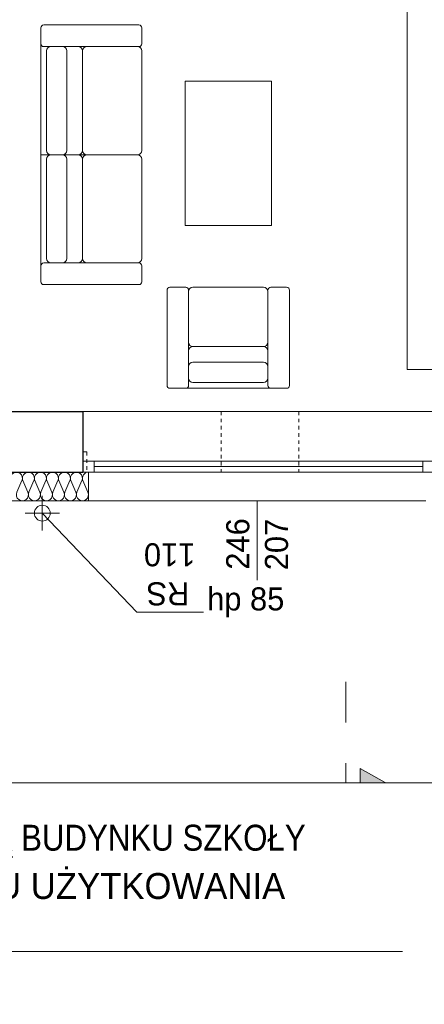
# Model space of a CAD drawing. Extents: x -220312 to -8310, y -91840 to 81907.
# Tile 37 of 128: x -166869 to -164063, y -13705 to -6879. Entities that reach past the tile are written whole.
import ezdxf

# ---------------------------------------------------------------- set-up
doc = ezdxf.new("R2010")
doc.units = 0
doc.header["$MEASUREMENT"] = 0
doc.set_wipeout_variables(frame=1)
doc.linetypes.add('Dashed', pattern=[564.444447, 282.222223, -282.222223])
doc.linetypes.add('Hidden Line', pattern=[50, 25, -25])
doc.layers.add('#kan_san-op', color=34, linetype='Continuous')
for name, color, linetype, lineweight, true_color in [('Arch ocieplenie_Nr_Pióra__22', 7, 'Continuous', 9, 0x7f7f7f), ('Arch okna_Nr_Pióra__4', 7, 'Continuous', 9, 0x029e21), ('Arch wyposazenie_Nr_Pióra__9', 7, 'Continuous', 13, 0x3dad99)]:
    doc.layers.add(name, color=color, linetype=linetype, lineweight=lineweight, true_color=true_color)
for name, color, linetype, lineweight in [('Arch rynny_Nr_Pióra__21', 7, 'Continuous', 9), ('ARCH TABELA_Nr_Pióra__1', 7, 'Continuous', 25), ('ARCH TABELA_Nr_Pióra__21', 7, 'Continuous', 9), ('Arch wyburzenia_Nr_Pióra__46', 5, 'Continuous', 13), ('INWENT OPISY_Nr_Pióra__21', 7, 'Continuous', 9), ('INWENT OPISY_Nr_Pióra__41', 7, 'Continuous', 15), ('INWENT.ŚCIANY_Nr_Pióra__1', 7, 'Continuous', 25), ('INWENT.ŚCIANY_Nr_Pióra__101', 8, 'Continuous', 13), ('PODKŁAD', 252, 'Continuous', 35)]:
    doc.layers.add(name, color=color, linetype=linetype, lineweight=lineweight)
doc.styles.add('GENERATED_STYLE_6', font='txt')
doc.styles.add('GENERATED_STYLE_7', font='txt')

# ---------------------------------------------------------------- blocks, each defined once
blk = doc.blocks.new('parter')
at = {"layer": 'Arch ocieplenie_Nr_Pióra__22', "color": 252, "linetype": 'Continuous'}
for p, q in [((-166888.9, -10155.6), (-166854.2, -10074.7)), ((-166847.2, -10074.7), (-166812.5, -10155.6)), ((-166805.5, -10155.6), (-166770.9, -10074.7)), ((-166763.9, -10074.7), (-166729.2, -10155.6)), ((-166722.2, -10155.6), (-166687.5, -10074.7)), ((-166680.5, -10074.7), (-166645.9, -10155.6)), ((-166638.9, -10155.6), (-166604.2, -10074.7)), ((-166597.2, -10074.7), (-166562.5, -10155.6)), ((-166555.5, -10155.6), (-166520.9, -10074.7)), ((-166513.9, -10074.7), (-166479.2, -10155.6)), ((-166472.2, -10155.6), (-166437.5, -10074.7)), ((-166430.5, -10074.7), (-166395.9, -10155.6))]:
    blk.add_line(p, q, dxfattribs=at)
for centre, start_param, end_param in [((-166892.4, -10057.7), 4.299595, 8.266774), ((-166809, -10057.7), 4.299595, 8.266774), ((-166725.7, -10057.7), 4.299595, 8.266774), ((-166642.4, -10057.7), 4.299595, 8.266774), ((-166559, -10057.7), 4.299595, 8.266774), ((-166475.7, -10057.7), 4.299595, 8.266774), ((-166392.4, -10057.7), 0, 1.983589), ((-166850.7, -10172.6), 1.158003, 5.125183), ((-166767.4, -10172.6), 1.158003, 5.125183), ((-166684, -10172.6), 1.158003, 5.125183), ((-166600.7, -10172.6), 1.158003, 5.125183), ((-166517.4, -10172.6), 1.158003, 5.125183), ((-166434, -10172.6), 1.158003, 5.125183)]:
    blk.add_ellipse(centre, major_axis=(0, 42.5), ratio=0.979571, start_param=start_param, end_param=end_param, dxfattribs=at)
at = {"layer": 'Arch okna_Nr_Pióra__4', "color": 252, "linetype": 'Continuous'}
for p, q in [((-166432.4, -9595.1), (-163972.4, -9595.1)), ((-166432.4, -9940.1), (-163992.4, -9940.1)), ((-166352.4, -9940.1), (-166352.4, -10015.1)), ((-164072.4, -9940.1), (-164072.4, -10015.1)), ((-166432.4, -10015.1), (-163992.4, -10015.1)), ((-166352.4, -9977.6), (-164072.4, -9977.6)), ((-166392.4, -10215.1), (-164052.4, -10215.1)), ((-165222.4, -10215.1), (-165222.4, -10765.1))]:
    blk.add_line(p, q, dxfattribs=at)
at = {"layer": 'Arch rynny_Nr_Pióra__21', "color": 252, "linetype": 'Continuous'}
for p, q in [((-166712.4, -10180.1), (-166712.4, -10420.1)), ((-166592.4, -10300.1), (-166832.4, -10300.1)), ((-166057.2, -10986.5), (-166712.4, -10300.1)), ((-165594.5, -10986.5), (-166057.2, -10986.5))]:
    blk.add_line(p, q, dxfattribs=at)
blk.add_circle((-166712.4, -10300.1), 55, dxfattribs=at)
at = {"layer": 'Arch wyburzenia_Nr_Pióra__46', "color": 252, "linetype": 'Continuous'}
for p, q in [((-166392.4, -10215.1), (-166392.4, -10015.1)), ((-168392.4, -10215.1), (-166392.4, -10215.1))]:
    blk.add_line(p, q, dxfattribs=at)
at = {"layer": 'Arch wyposazenie_Nr_Pióra__9', "color": 252, "linetype": 'Continuous'}
for p, q in [((-164182.4, -9305.1), (-164182.4, -6305.1)), ((-166722.4, -6935.1), (-166722.4, -7045.1)), ((-166042.4, -6915.1), (-166702.4, -6915.1)), ((-166022.4, -7045.1), (-166022.4, -6935.1)), ((-166722.4, -7045.1), (-166722.4, -7815.1)), ((-166702.4, -7065.1), (-166042.4, -7065.1)), ((-166682.4, -7785.1), (-166682.4, -7095.1)), ((-166652.4, -7065.1), (-166463.7, -7065.1)), ((-166542.4, -7095.1), (-166542.4, -7785.1)), ((-166433.7, -7095.1), (-166433.7, -7785.1)), ((-166433.7, -7095.1), (-166433.7, -7785.1)), ((-166052.4, -7065.1), (-166403.7, -7065.1)), ((-166022.4, -7785.1), (-166022.4, -7095.1)), ((-165722.4, -7305.1), (-165722.4, -8305.1)), ((-165122.4, -7305.1), (-165722.4, -7305.1)), ((-165122.4, -8305.1), (-165122.4, -7305.1)), ((-166722.4, -7815.1), (-166652.4, -7815.1)), ((-166722.4, -8585.1), (-166722.4, -7815.1)), ((-166722.4, -7815.1), (-166652.4, -7815.1)), ((-166682.4, -7845.1), (-166682.4, -8535.1)), ((-166463.7, -7815.1), (-166652.4, -7815.1)), ((-166463.7, -7815.1), (-166652.4, -7815.1)), ((-166542.4, -8535.1), (-166542.4, -7845.1)), ((-166463.7, -7815.1), (-166403.7, -7815.1)), ((-166463.7, -7815.1), (-166403.7, -7815.1)), ((-166433.7, -8535.1), (-166433.7, -7845.1)), ((-166433.7, -8535.1), (-166433.7, -7845.1)), ((-166403.7, -7815.1), (-166052.4, -7815.1)), ((-166403.7, -7815.1), (-166052.4, -7815.1)), ((-166022.4, -7845.1), (-166022.4, -8535.1)), ((-165722.4, -8305.1), (-165122.4, -8305.1)), ((-166722.4, -8695.1), (-166722.4, -8585.1)), ((-166702.4, -8565.1), (-166042.4, -8565.1)), ((-166652.4, -8565.1), (-166463.7, -8565.1)), ((-166052.4, -8565.1), (-166403.7, -8565.1)), ((-166022.4, -8585.1), (-166022.4, -8695.1)), ((-166042.4, -8715.1), (-166702.4, -8715.1)), ((-165717.4, -8734), (-165827.4, -8734)), ((-165177.4, -8734), (-165667.4, -8734)), ((-165127.4, -8734), (-165017.4, -8734)), ((-165847.4, -8754), (-165847.4, -9414)), ((-165697.4, -9414), (-165697.4, -8754)), ((-165697.4, -8764), (-165697.4, -9115.3)), ((-165147.4, -8764), (-165147.4, -9115.3)), ((-165147.4, -9115.3), (-165147.4, -8764)), ((-164997.4, -8754), (-164997.4, -9414)), ((-165667.4, -9145.3), (-165177.4, -9145.3)), ((-165667.4, -9145.3), (-165177.4, -9145.3)), ((-165147.4, -9175.3), (-165147.4, -9115.3)), ((-165147.4, -9175.3), (-165147.4, -9115.3)), ((-165697.4, -9364), (-165697.4, -9175.3)), ((-165147.4, -9175.3), (-165147.4, -9364)), ((-165147.4, -9364), (-165147.4, -9175.3)), ((-165667.4, -9254), (-165177.4, -9254)), ((-163842.4, -9305.1), (-164182.4, -9305.1)), ((-165177.4, -9394), (-165667.4, -9394)), ((-165147.4, -9414), (-165147.4, -9364)), ((-165827.4, -9434), (-165717.4, -9434)), ((-165717.4, -9434), (-165127.4, -9434)), ((-165017.4, -9434), (-165127.4, -9434))]:
    blk.add_line(p, q, dxfattribs=at)
for centre, radius, start, end in [((-166702.4, -6935.1), 20, 90, 180), ((-166042.4, -6935.1), 20, 0, 90), ((-166702.4, -7045.1), 20, 180, 270), ((-166652.4, -7095.1), 30, 90, 180), ((-166572.4, -7095.1), 30, 0, 90), ((-166463.7, -7095.1), 30, 0, 90), ((-166403.7, -7095.1), 30, 90, 180), ((-166052.4, -7095.1), 30, 0, 90), ((-166042.4, -7045.1), 20, 270, 0), ((-166652.4, -7785.1), 30, 180, 270), ((-166652.4, -7845.1), 30, 90, 180), ((-166572.4, -7785.1), 30, 270, 0), ((-166572.4, -7845.1), 30, 0, 90), ((-166463.7, -7785.1), 30, 270, 0), ((-166463.7, -7845.1), 30, 0, 90), ((-166403.7, -7785.1), 30, 180, 270), ((-166403.7, -7845.1), 30, 90, 180), ((-166052.4, -7785.1), 30, 270, 0), ((-166052.4, -7845.1), 30, 0, 90), ((-166702.4, -8585.1), 20, 90, 180), ((-166652.4, -8535.1), 30, 180, 270), ((-166572.4, -8535.1), 30, 270, 0), ((-166463.7, -8535.1), 30, 270, 0), ((-166403.7, -8535.1), 30, 180, 270), ((-166052.4, -8535.1), 30, 270, 0), ((-166042.4, -8585.1), 20, 0, 90), ((-166702.4, -8695.1), 20, 180, 270), ((-166042.4, -8695.1), 20, 270, 0), ((-165827.4, -8754), 20, 90, 180), ((-165717.4, -8754), 20, 0, 90), ((-165667.4, -8764), 30, 90, 180), ((-165177.4, -8764), 30, 0, 90), ((-165127.4, -8754), 20, 90, 180), ((-165017.4, -8754), 20, 0, 90), ((-165667.4, -9115.3), 30, 180, 270), ((-165667.4, -9175.3), 30, 90, 180), ((-165177.4, -9115.3), 30, 270, 0), ((-165177.4, -9175.3), 30, 0, 90), ((-165667.4, -9284), 30, 90, 180), ((-165177.4, -9284), 30, 0, 90), ((-165827.4, -9414), 20, 180, 270), ((-165717.4, -9414), 20, 270, 0), ((-165667.4, -9364), 30, 180, 270), ((-165177.4, -9364), 30, 270, 0), ((-165127.4, -9414), 20, 180, 270), ((-165017.4, -9414), 20, 270, 0)]:
    blk.add_arc(centre, radius, start, end, dxfattribs=at)
at = {"layer": 'INWENT OPISY_Nr_Pióra__21', "color": 252, "linetype": 'Continuous'}
blk.add_solid([(-164507.4, -12570.8), (-164507.4, -12070.8), (-164071.1, -12315.1)], dxfattribs=at)
at = {"layer": 'INWENT OPISY_Nr_Pióra__41', "color": 252, "linetype": 'Dashed'}
blk.add_line((-164607.4, -12315.1), (-164607.4, -11215.1), dxfattribs=at)
at = {"layer": 'INWENT OPISY_Nr_Pióra__41', "color": 252, "linetype": 'Continuous'}
for p, q in [((-164507.4, -12070.8), (-164507.4, -12570.8)), ((-164507.4, -12070.8), (-164071.1, -12315.1)), ((-164071.1, -12315.1), (-164507.4, -12570.8))]:
    blk.add_line(p, q, dxfattribs=at)
at = {"layer": 'INWENT.ŚCIANY_Nr_Pióra__1', "color": 252, "linetype": 'Continuous'}
for p, q in [((-166972.4, -9595.1), (-166432.4, -9595.1)), ((-166432.4, -9595.1), (-166432.4, -10015.1)), ((-167002.4, -10015.1), (-166432.4, -10015.1))]:
    blk.add_line(p, q, dxfattribs=at)
at = {"layer": 'INWENT.ŚCIANY_Nr_Pióra__101', "color": 252, "linetype": 'Hidden Line'}
for p, q in [((-165472.4, -9595.1), (-165472.4, -10015.1)), ((-164932.4, -9595.1), (-165472.4, -9595.1)), ((-164932.4, -9595.1), (-164932.4, -10015.1)), ((-166402.4, -9875.1), (-166432.4, -9875.1)), ((-166402.4, -9875.1), (-166402.4, -10015.1)), ((-166432.4, -10015.1), (-166402.4, -10015.1)), ((-165472.4, -10015.1), (-164932.4, -10015.1))]:
    blk.add_line(p, q, dxfattribs=at)
at = {"layer": 'Arch okna_Nr_Pióra__4', "color": 252, "linetype": 'Continuous', "style": 'GENERATED_STYLE_6'}
for s, p in [('246', (-165276.6, -10692.1)), ('207', (-165007.9, -10695.9))]:
    blk.add_text(s, height=160, rotation=90, dxfattribs=at).set_placement(p)
blk.add_text('hp 85', height=160, dxfattribs=at).set_placement((-165569, -10974.5))
at = {"layer": 'Arch rynny_Nr_Pióra__21', "color": 252, "linetype": 'Continuous', "style": 'GENERATED_STYLE_6'}
for s, p in [('110', (-165650.6, -10508.4)), ('RS', (-165692.5, -10779.2))]:
    blk.add_text(s, height=160, rotation=180, dxfattribs=at).set_placement(p)
at = {"layer": 'INWENT OPISY_Nr_Pióra__21', "color": 252, "linetype": 'Continuous', "style": 'GENERATED_STYLE_6'}
blk.add_text('B', height=380, rotation=270, dxfattribs=at).set_placement((-164480.3, -12732.8))

msp = doc.modelspace()

# ---------------------------------------------------------------- block references
at = {"layer": 'PODKŁAD'}
msp.add_blockref('parter', (0, 0), dxfattribs=at)

# ---------------------------------------------------------------- next in the draw order: wipeouts: each hides what was drawn before it
at = {"ltscale": 10}
msp.add_wipeout([(-176880.3, -12169.9), (-159380.3, -12169.9), (-159380.3, -17981.1), (-176880.3, -17981.1)], dxfattribs=at).dxf.layer = '#kan_san-op'

# ---------------------------------------------------------------- next in the draw order: linework, layer by layer
at = {"layer": 'ARCH TABELA_Nr_Pióra__21', "linetype": 'Continuous'}
for p, q in [((-176880.3, -12169.9), (-159380.3, -12169.9)), ((-171914.4, -13339.9), (-164214.6, -13339.9))]:
    msp.add_line(p, q, dxfattribs=at)

# ---------------------------------------------------------------- next in the draw order: texts
at = {"layer": 'ARCH TABELA_Nr_Pióra__1', "color": 7, "linetype": 'Continuous', "style": 'GENERATED_STYLE_7', "width": 0.9}
msp.add_text('PROJEKT PRZEBUDOWY WRAZ Z ROZBUDOWĄ BUDYNKU SZKOŁY', height=180, dxfattribs=at).set_placement((-171914.4, -12640.2))
at = {"layer": 'ARCH TABELA_Nr_Pióra__1', "color": 7, "linetype": 'Continuous', "style": 'GENERATED_STYLE_7'}
msp.add_text('PODSTAWOWEJ ORAZ ZMINANĄ SPOSOBU UŻYTKOWANIA', height=180, dxfattribs=at).set_placement((-171914.4, -12975.1))

# ---------------------------------------------------------------- next in the draw order: wipeouts: each hides what was drawn before it
at = {"ltscale": 10}
msp.add_wipeout([(-200770.3, 11108.9), (-198285.2, 10498.9), (-198285.2, -17981.1), (-159380.3, -17981.1), (-158770.3, -18591.1), (-200770.3, -18591.1)], dxfattribs=at).dxf.layer = '#kan_san-op'

doc.saveas('drawing.dxf')
